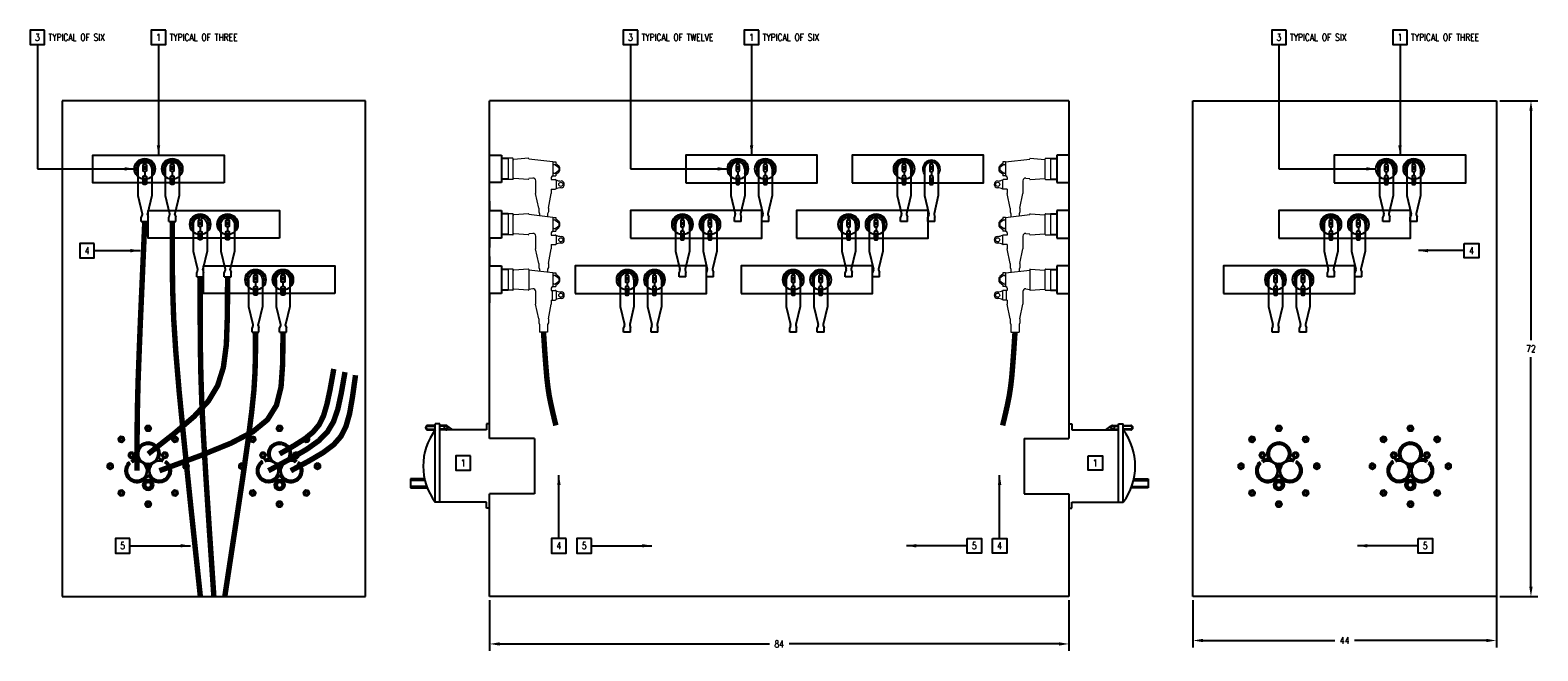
# Model space of a CAD drawing. Header units: millimetres. Extents: x 33 to 252, y -918 to -828.
import ezdxf
from ezdxf.enums import TextEntityAlignment as Align

# ---------------------------------------------------------------- set-up
doc = ezdxf.new("R2010")
doc.units = ezdxf.units.MM
doc.header["$LTSCALE"] = 8
doc.layers.get('0').update_dxf_attribs({"color": 2})
doc.layers.add('DRAW', color=2, linetype='Continuous', lineweight=30)
doc.layers.add('HIDDEN', color=1, linetype='Continuous', lineweight=15)
for name, color, linetype in [('E-ANNO-TEXT', 3, 'Continuous'), ('E-DETL', 2, 'Continuous'), ('E-TEXT', 3, 'Continuous')]:
    doc.layers.add(name, color=color, linetype=linetype)
doc.styles.get("Standard").update_dxf_attribs({"font": 'romans.shx', "width": 0.8, "height": 1})
doc.dimstyles.get("Standard").update_dxf_attribs({"dimtxt": 0.125, "dimasz": 0.179688, "dimexe": 0.125, "dimexo": 0.0625, "dimgap": 0.09375, "dimtad": 0, "dimdec": 8, "dimzin": 5, "dimdsep": 46, "dimtxsty": 'Standard', "dimcen": 0.089844, "dimclrd": 256, "dimclre": 256, "dimclrt": 256, "dimadec": 0, "dimazin": 0, "dimtfac": 1, "dimtdec": 8, "dimtmove": 0, "dimatfit": 3, "dimfxl": 0, "dimfrac": 2, "dimtolj": 1, "dimtzin": 5, "dimlwd": -1, "dimlwe": -1, "dimarcsym": 0})

# ---------------------------------------------------------------- blocks, each defined once
blk = doc.blocks.new('Elbow Rear')
for p, q in [((-1, 0), (-1, -3.875)), ((-0.25, 0.5), (-0.25, -0.25)), ((-0.125, 1.125), (-0.125, 0.625)), ((0.125, 1.125), (-0.125, 1.125)), ((0.125, 0.625), (-0.125, 0.625)), ((0, 0.375), (0, -0.125)), ((0.125, 0.625), (0.125, 1.125)), ((0.25, -0.25), (0.25, 0.5)), ((1, 0), (1, -3.875)), ((-0.25, -1.125), (-0.25, -2.125)), ((-0.125, -0.375), (0.125, -0.375)), ((0.125, -1), (-0.125, -1)), ((0, -0.5), (0, -0.875)), ((0, -1.25), (0, -2)), ((0.25, -2.125), (0.25, -1.125)), ((-1, -3.875), (-0.375, -6.5)), ((-0.125, -2.25), (0.125, -2.25)), ((1, -3.875), (0.375, -6.5)), ((-0.375, -6.625), (-0.375, -6.5)), ((0.375, -6.5), (0.375, -6.625)), ((-0.375, -6.625), (-0.5, -7)), ((-0.5, -7.625), (-0.5, -7)), ((0.5, -7.625), (-0.5, -7.625)), ((0.375, -6.625), (0.5, -7)), ((0.5, -7.625), (0.5, -7))]:
    blk.add_line(p, q)
for centre, radius, start, end in [((0, 0), 1.25, 323.1301, 216.8699), ((0, 0), 1, 97.18076, 180), ((-0.125, 0.5), 0.125, 90, 180), ((0, 0), 1, 0, 82.81924), ((0.125, 0.5), 0.125, 0, 90), ((-0.125, -0.25), 0.125, 180, 270), ((-0.125, -1.125), 0.125, 90, 180), ((-0.125, -2.125), 0.125, 180, 270), ((0.125, -0.25), 0.125, 270, 0), ((0.125, -1.125), 0.125, 0, 90), ((0.125, -2.125), 0.125, 270, 0)]:
    blk.add_arc(centre, radius, start, end)
blk = doc.blocks.new('REC BACK')
at = {"layer": 'DRAW'}
for p, q in [((-12.7, -68.2), (-18.8, -65.7)), ((-12.7, -68.2), (-18.8, -65.7)), ((-9.7, -60.8), (-15.8, -58.4)), ((-9.7, -60.8), (-15.8, -58.4)), ((15.8, -79.7), (9.7, -77.2)), ((15.8, -79.7), (9.7, -77.2)), ((18.8, -72.3), (12.7, -69.9)), ((18.8, -72.3), (12.7, -69.9))]:
    blk.add_line(p, q, dxfattribs=at)
for points in [[(-5.5, 149.2), (-11, 139.7), (-5.5, 130.2), (5.5, 130.2), (11, 139.7), (5.5, 149.2)], [(-109.4, 101.6), (-106.6, 91), (-95.9, 88.2), (-88.2, 95.9), (-91, 106.6), (-101.6, 109.4)], [(101.6, 109.4), (91, 106.6), (88.2, 95.9), (95.9, 88.2), (106.6, 91), (109.4, 101.6)], [(101.6, 109.4), (91, 106.6), (88.2, 95.9), (95.9, 88.2), (106.6, 91), (109.4, 101.6)], [(-149.2, -5.5), (-139.7, -11), (-130.2, -5.5), (-130.2, 5.5), (-139.7, 11), (-149.2, 5.5)], [(-149.2, -5.5), (-139.7, -11), (-130.2, -5.5), (-130.2, 5.5), (-139.7, 11), (-149.2, 5.5)], [(-55.6, 50), (-50.1, 40.5), (-55.6, 30.9), (-66.6, 30.9), (-72.1, 40.5), (-66.6, 50)], [(-1.4, 2.4), (-2.7, 0), (-1.4, -2.4), (1.4, -2.4), (2.7, 0), (1.4, 2.4)], [(-1.4, 2.4), (-2.7, 0), (-1.4, -2.4), (1.4, -2.4), (2.7, 0), (1.4, 2.4)], [(55.6, 50), (50.1, 40.5), (55.6, 30.9), (66.6, 30.9), (72.1, 40.5), (66.6, 50)], [(149.2, 5.5), (139.7, 11), (130.2, 5.5), (130.2, -5.5), (139.7, -11), (149.2, -5.5)], [(149.2, 5.5), (139.7, 11), (130.2, 5.5), (130.2, -5.5), (139.7, -11), (149.2, -5.5)], [(-101.6, -109.4), (-91, -106.6), (-88.2, -95.9), (-95.9, -88.2), (-106.6, -91), (-109.4, -101.6)], [(-101.6, -109.4), (-91, -106.6), (-88.2, -95.9), (-95.9, -88.2), (-106.6, -91), (-109.4, -101.6)], [(109.4, -101.6), (106.6, -91), (95.9, -88.2), (88.2, -95.9), (91, -106.6), (101.6, -109.4)], [(109.4, -101.6), (106.6, -91), (95.9, -88.2), (88.2, -95.9), (91, -106.6), (101.6, -109.4)], [(5.5, -149.2), (11, -139.7), (5.5, -130.2), (-5.5, -130.2), (-11, -139.7), (-5.5, -149.2)], [(5.5, -149.2), (11, -139.7), (5.5, -130.2), (-5.5, -130.2), (-11, -139.7), (-5.5, -149.2)]]:
    blk.add_lwpolyline(points, close=True, dxfattribs=at)
for points in [[(5.5, 149.2), (-5.5, 149.2), (-11, 139.7), (-5.5, 130.2), (1.7, 130.2)], [(-105.4, 105.6), (-109.4, 101.6), (-106.6, 91), (-98.5, 88.9)]]:
    blk.add_lwpolyline(points, dxfattribs=at)
for centre, radius in [((0, 139.7), 9.52), ((0, 139.7), 5.33), ((-98.8, 98.8), 9.52), ((-98.8, 98.8), 5.33), ((98.8, 98.8), 9.52), ((98.8, 98.8), 9.52), ((98.8, 98.8), 5.33), ((98.8, 98.8), 5.33), ((-139.7, 0), 9.52), ((-139.7, 0), 9.52), ((-139.7, 0), 5.33), ((-139.7, 0), 5.33), ((-61.1, 40.5), 9.41), ((-61.1, 40.5), 6.35), ((0, 0), 9.52), ((0, 0), 9.52), ((0, 0), 6.35), ((0, 0), 6.35), ((61.1, 40.5), 9.41), ((61.1, 40.5), 6.35), ((139.7, 0), 9.52), ((139.7, 0), 9.52), ((139.7, 0), 5.33), ((139.7, 0), 5.33), ((0, -69), 19.1), ((0, -69), 19.1), ((-98.8, -98.8), 9.52), ((-98.8, -98.8), 9.52), ((-98.8, -98.8), 5.33), ((-98.8, -98.8), 5.33), ((0, -69), 12.7), ((0, -69), 12.7), ((0, -69), 10.3), ((0, -69), 10.3), ((98.8, -98.8), 9.52), ((98.8, -98.8), 9.52), ((98.8, -98.8), 5.33), ((98.8, -98.8), 5.33), ((0, -139.7), 9.52), ((0, -139.7), 9.52), ((0, -139.7), 5.33), ((0, -139.7), 5.33)]:
    blk.add_circle(centre, radius, dxfattribs=at)
for centre, radius, start, end in [((0, 139.7), 9.52, 59.9508, 280.5411), ((0, 139.7), 6.35, 59.9959, 28.4622), ((0, 139.7), 6.35, 59.9959, 291.5972), ((0, 139.7), 5.33, 41.9746, 298.5172), ((-98.8, 98.8), 9.52, 134.3879, 270.4472), ((-98.8, 98.8), 6.35, 104.9959, 73.4622), ((-98.8, 98.8), 6.35, 146.5556, 258.2795), ((-98.8, 98.8), 5.33, 154.3368, 250.4983), ((0, 45.2), 42.9, 97.4786, 200.1972), ((0, 45.2), 42.9, 134.8356, 200.1972), ((0, 45.2), 37.3, 100.1487, 219.3308), ((0, 45.2), 37.3, 137.5058, 219.3308), ((0, 45.2), 36.5, 100.6003, 264.6109), ((0, 45.2), 36.5, 137.9574, 264.6109), ((0, 45.2), 42.9, 356.574, 100.3703), ((0, 45.2), 37.3, 320.6692, 97.7002), ((0, 45.2), 36.5, 275.3891, 97.2485), ((0, 45.2), 36.5, 275.3891, 59.8915), ((0, 45.2), 37.3, 320.6692, 60.3431), ((0, 45.2), 42.9, 339.8028, 63.0133), ((98.8, 98.8), 6.35, 14.9959, 343.4622), ((98.8, 98.8), 6.35, 14.9959, 343.4622), ((-139.7, 0), 6.35, 149.9959, 118.4622), ((-139.7, 0), 6.35, 149.9959, 118.4622), ((-41.3, -16.7), 42.9, 129.6502, 333.6925), ((-41.3, -16.7), 42.9, 156.8771, 333.6925), ((-41.3, -16.7), 37.3, 132.3204, 13.2155), ((-41.3, -16.7), 36.5, 132.772, 14.6287), ((-41.3, -16.7), 42.9, 92.4118, 122.4117), ((-41.3, -16.7), 37.3, 73.2782, 119.7416), ((-41.3, -16.7), 36.5, 29.3384, 119.29), ((-41.3, -16.7), 42.9, 92.4118, 95.1849), ((-43.2, 29.3), 3.17, 272.4118, 20.1972), ((-43.2, 29.3), 3.17, 272.4118, 20.1972), ((-41.3, -16.7), 37.3, 73.2782, 92.5148), ((-41.3, -16.7), 36.5, 29.3384, 92.0632), ((-30.1, 20.6), 1.59, 253.2782, 39.3308), ((-30.1, 20.6), 1.59, 253.2782, 39.3308), ((-11.2, 8), 1.59, 73.2782, 219.3308), ((-11.2, 8), 1.59, 73.2782, 219.3308), ((-41.3, -16.7), 37.3, 30.7516, 39.3308), ((-41.3, -16.7), 37.3, 30.7516, 39.3308), ((0, 45.2), 37.3, 253.2782, 262.6383), ((0, 45.2), 37.3, 253.2782, 262.6383), ((41.3, -16.7), 42.9, 206.3075, 58.9482), ((41.3, -16.7), 42.9, 206.3075, 32.3102), ((41.3, -16.7), 37.3, 166.7845, 56.2781), ((41.3, -16.7), 37.3, 166.7845, 29.64), ((41.3, -16.7), 36.5, 165.3713, 55.8265), ((0, 45.2), 37.3, 277.3617, 286.7218), ((0, 45.2), 37.3, 277.3617, 286.7218), ((41.3, -16.7), 36.5, 165.3713, 29.1884), ((41.3, -16.7), 37.3, 140.6692, 149.2484), ((41.3, -16.7), 37.3, 140.6692, 149.2484), ((41.3, -16.7), 36.5, 69.8972, 150.6616), ((41.3, -16.7), 36.5, 96.5353, 150.6616), ((11.2, 8), 1.59, 320.6692, 106.7218), ((11.2, 8), 1.59, 320.6692, 106.7218), ((30.1, 20.6), 1.59, 140.6692, 286.7218), ((30.1, 20.6), 1.59, 140.6692, 286.7218), ((41.3, -16.7), 37.3, 69.4456, 106.7218), ((41.3, -16.7), 37.3, 96.0837, 106.7218), ((43.2, 29.3), 3.17, 159.8028, 267.5882), ((41.3, -16.7), 42.9, 66.7755, 87.5882), ((139.7, 0), 6.35, 329.9959, 298.4622), ((139.7, 0), 6.35, 329.9959, 298.4622), ((-41.3, -16.7), 37.3, 159.5472, 13.2155), ((-41.3, -16.7), 36.5, 159.9988, 14.6287), ((0, -37.1), 3.17, 26.3075, 153.6925), ((0, -37.1), 3.17, 26.3075, 153.6925), ((-98.8, -98.8), 6.35, 194.9959, 163.4622), ((-98.8, -98.8), 6.35, 194.9959, 163.4622), ((0, -69), 11.1, 347.2125, 314.1565), ((0, -69), 11.1, 347.2125, 314.1565), ((98.8, -98.8), 6.35, 284.9959, 253.4622), ((98.8, -98.8), 6.35, 284.9959, 253.4622), ((0, -139.7), 6.35, 239.9959, 208.4622), ((0, -139.7), 6.35, 239.9959, 208.4622)]:
    blk.add_arc(centre, radius, start, end, dxfattribs=at)
blk = doc.blocks.new('*D32')
at = {"layer": 'E-TEXT'}
for p, q in [((246.24, -838.4), (251.76, -838.4)), ((250.76, -839.84), (250.76, -873.11)), ((250.76, -908.89), (250.76, -875.61)), ((246.24, -910.32), (251.76, -910.32))]:
    blk.add_line(p, q, dxfattribs=at)
for points in [[(250.52, -839.84), (251, -839.84), (250.76, -838.4)], [(250.52, -908.89), (251, -908.89), (250.76, -910.32)]]:
    blk.add_solid(points, dxfattribs=at)
at = {"layer": 'E-TEXT', "insert": (250.76, -874.36), "char_height": 1, "attachment_point": 5}
blk.add_mtext('\\A1;72', dxfattribs=at)
blk = doc.blocks.new('*D34')
at = {"layer": 'E-ANNO-TEXT'}
for p, q in [((99.75, -910.82), (99.75, -918.18)), ((183.75, -910.82), (183.75, -918.18)), ((101.19, -917.18), (140.34, -917.18)), ((182.32, -917.18), (143.17, -917.18))]:
    blk.add_line(p, q, dxfattribs=at)
for points in [[(101.19, -916.94), (101.19, -917.42), (99.75, -917.18)], [(182.32, -916.94), (182.32, -917.42), (183.75, -917.18)]]:
    blk.add_solid(points, dxfattribs=at)
at = {"layer": 'E-ANNO-TEXT', "insert": (141.75, -917.18), "char_height": 1, "attachment_point": 5}
blk.add_mtext('\\A1;84', dxfattribs=at)
blk = doc.blocks.new('*D35')
at = {"layer": 'E-ANNO-TEXT'}
for p, q in [((201.74, -910.82), (201.74, -917.68)), ((245.74, -910.32), (245.74, -917.68)), ((203.18, -916.68), (222.32, -916.68)), ((244.3, -916.68), (225.16, -916.68))]:
    blk.add_line(p, q, dxfattribs=at)
for points in [[(203.18, -916.44), (203.18, -916.92), (201.74, -916.68)], [(244.3, -916.44), (244.3, -916.92), (245.74, -916.68)]]:
    blk.add_solid(points, dxfattribs=at)
at = {"layer": 'E-ANNO-TEXT', "insert": (223.74, -916.68), "char_height": 1, "attachment_point": 5}
blk.add_mtext('\\A1;44', dxfattribs=at)

msp = doc.modelspace()

# ---------------------------------------------------------------- linework, layer by layer
for p, q in [((99.75, -846.28), (101.5, -846.28)), ((101.5, -846.28), (101.5, -850.28)), ((102.44, -846.78), (101.5, -846.78)), ((181.07, -846.78), (182, -846.78)), ((182, -846.28), (182, -850.28)), ((183.75, -846.28), (182, -846.28)), ((101.5, -850.28), (99.75, -850.28)), ((102.44, -849.78), (101.5, -849.78)), ((181.07, -849.78), (182, -849.78)), ((182, -850.28), (183.75, -850.28)), ((99.75, -852.94), (99.75, -854.32)), ((99.75, -854.32), (101.5, -854.32)), ((101.5, -854.32), (101.5, -858.32)), ((102.44, -854.82), (101.5, -854.82)), ((181.07, -854.82), (182, -854.82)), ((183.75, -854.32), (182, -854.32)), ((182, -854.32), (182, -858.32)), ((101.5, -858.32), (99.75, -858.32)), ((99.75, -858.32), (99.75, -859.69)), ((102.44, -857.82), (101.5, -857.82)), ((181.07, -857.82), (182, -857.82)), ((182, -858.32), (183.75, -858.32)), ((99.75, -860.97), (99.75, -862.35)), ((99.75, -862.35), (101.5, -862.35)), ((101.5, -862.35), (101.5, -866.35)), ((102.44, -862.85), (101.5, -862.85)), ((181.07, -862.85), (182, -862.85)), ((182, -862.35), (182, -866.35)), ((183.75, -862.35), (182, -862.35)), ((99.75, -866.35), (99.75, -867.72)), ((101.5, -866.35), (99.75, -866.35)), ((102.44, -865.85), (101.5, -865.85)), ((181.07, -865.85), (182, -865.85)), ((182, -866.35), (183.75, -866.35))]:
    msp.add_line(p, q)
at = {"layer": 'E-ANNO-TEXT'}
for p, q in [((34.18, -830.26), (34.18, -848.28)), ((51.74, -830.26), (51.74, -846.28)), ((120.18, -830.26), (120.18, -848.28)), ((137.74, -830.26), (137.74, -846.28)), ((214.21, -830.26), (214.21, -848.28)), ((231.77, -830.26), (231.77, -846.28)), ((34.18, -848.28), (48.25, -848.28)), ((120.18, -848.28), (134.25, -848.28)), ((214.21, -848.28), (228.29, -848.28)), ((42.43, -860.14), (49.08, -860.14)), ((241.08, -860.14), (234.43, -860.14)), ((109.8, -901.88), (109.8, -892.69)), ((173.71, -901.88), (173.71, -892.69)), ((47.59, -902.94), (56.36, -902.94)), ((114.53, -902.94), (123.3, -902.94)), ((168.98, -902.94), (160.21, -902.94)), ((234.38, -902.94), (225.61, -902.94))]:
    msp.add_line(p, q, dxfattribs=at)
for points in [[(35.23, -828.16), (33.13, -828.16), (33.13, -830.26), (35.23, -830.26)], [(52.79, -828.16), (50.69, -828.16), (50.69, -830.26), (52.79, -830.26)], [(121.23, -828.16), (119.13, -828.16), (119.13, -830.26), (121.23, -830.26)], [(138.79, -828.16), (136.69, -828.16), (136.69, -830.26), (138.79, -830.26)], [(215.26, -828.16), (213.16, -828.16), (213.16, -830.26), (215.26, -830.26)], [(232.82, -828.16), (230.72, -828.16), (230.72, -830.26), (232.82, -830.26)], [(42.42, -859.09), (40.32, -859.09), (40.32, -861.19), (42.42, -861.19)], [(241.09, -859.09), (243.18, -859.09), (243.18, -861.19), (241.09, -861.19)], [(96.98, -889.9), (94.88, -889.9), (94.88, -892), (96.98, -892)], [(186.53, -889.9), (188.63, -889.9), (188.63, -892), (186.53, -892)], [(47.59, -901.89), (45.49, -901.89), (45.49, -903.99), (47.59, -903.99)], [(110.85, -901.89), (108.75, -901.89), (108.75, -903.99), (110.85, -903.99)], [(114.52, -901.89), (112.42, -901.89), (112.42, -903.99), (114.52, -903.99)], [(168.99, -901.89), (171.09, -901.89), (171.09, -903.99), (168.99, -903.99)], [(172.66, -901.89), (174.76, -901.89), (174.76, -903.99), (172.66, -903.99)], [(234.38, -901.89), (236.48, -901.89), (236.48, -903.99), (234.38, -903.99)]]:
    msp.add_lwpolyline(points, close=True, dxfattribs=at)
for points in [[(51.99, -844.86), (51.74, -846.28), (51.49, -844.86)], [(137.99, -844.86), (137.74, -846.28), (137.49, -844.86)], [(232.02, -844.86), (231.77, -846.28), (231.52, -844.86)], [(46.83, -848.03), (48.25, -848.28), (46.83, -848.53)], [(132.84, -848.03), (134.25, -848.28), (132.84, -848.53)], [(226.87, -848.03), (228.29, -848.28), (226.87, -848.53)], [(47.66, -859.89), (49.08, -860.14), (47.66, -860.39)], [(235.85, -859.89), (234.43, -860.14), (235.85, -860.39)], [(109.55, -894.11), (109.8, -892.69), (110.05, -894.11)], [(173.96, -894.11), (173.71, -892.69), (173.46, -894.11)], [(54.94, -902.69), (56.36, -902.94), (54.94, -903.19)], [(121.88, -902.69), (123.3, -902.94), (121.88, -903.19)], [(161.63, -902.69), (160.21, -902.94), (161.63, -903.19)], [(227.03, -902.69), (225.61, -902.94), (227.03, -903.19)]]:
    msp.add_solid(points, dxfattribs=at)
at = {"layer": 'E-DETL'}
for p, q in [((37.77, -838.4), (37.77, -910.32)), ((81.77, -838.4), (37.77, -838.4)), ((81.77, -910.32), (81.77, -838.4)), ((183.75, -838.4), (99.75, -838.4)), ((99.75, -887.4), (99.75, -838.4)), ((183.75, -838.4), (183.75, -887.4)), ((201.74, -838.4), (245.74, -838.4)), ((201.74, -910.32), (201.74, -838.4)), ((245.74, -838.4), (245.74, -910.32)), ((92.54, -885.26), (91.88, -885.26)), ((91.88, -896.64), (91.88, -885.26)), ((92.54, -896.64), (92.54, -885.26)), ((99.32, -885.26), (99.32, -886.14)), ((99.75, -885.26), (99.32, -885.26)), ((183.75, -885.26), (184.19, -885.26)), ((184.19, -885.26), (184.19, -886.14)), ((190.97, -885.26), (191.63, -885.26)), ((190.97, -896.64), (190.97, -885.26)), ((191.63, -896.64), (191.63, -885.26)), ((91.88, -885.48), (90.79, -885.48)), ((90.79, -885.59), (91.88, -885.59)), ((90.79, -886.03), (91.88, -886.03)), ((90.79, -886.14), (91.88, -886.14)), ((93.41, -885.48), (92.54, -885.48)), ((93.41, -885.59), (92.54, -885.59)), ((93.41, -886.03), (92.54, -886.03)), ((99.32, -886.14), (92.54, -886.14)), ((94.4, -886.14), (93.61, -885.55)), ((106.25, -887.4), (99.75, -887.4)), ((106.25, -887.4), (106.25, -895.4)), ((177.25, -887.4), (183.75, -887.4)), ((177.25, -887.4), (177.25, -895.4)), ((184.19, -886.14), (190.97, -886.14)), ((189.11, -886.14), (189.9, -885.55)), ((190.1, -885.48), (190.97, -885.48)), ((190.1, -885.59), (190.97, -885.59)), ((190.1, -886.03), (190.97, -886.03)), ((191.63, -885.48), (192.72, -885.48)), ((192.72, -885.59), (191.63, -885.59)), ((192.72, -886.03), (191.63, -886.03)), ((192.72, -886.14), (191.63, -886.14)), ((90.33, -893.25), (88.27, -893.25)), ((88.27, -893.25), (88.27, -894.56)), ((90.38, -893.46), (88.27, -893.46)), ((193.13, -893.46), (195.24, -893.46)), ((193.18, -893.25), (195.24, -893.25)), ((195.24, -893.25), (195.24, -894.56)), ((90.64, -894.34), (88.27, -894.34)), ((88.27, -894.56), (90.72, -894.56)), ((106.25, -895.4), (99.75, -895.4)), ((99.75, -910.32), (99.75, -895.4)), ((177.25, -895.4), (183.75, -895.4)), ((183.75, -895.4), (183.75, -910.32)), ((195.24, -894.56), (192.78, -894.56)), ((192.87, -894.34), (195.24, -894.34)), ((99.32, -896.64), (91.88, -896.64)), ((99.32, -897.51), (99.32, -896.64)), ((99.75, -897.51), (99.32, -897.51)), ((183.75, -897.51), (184.19, -897.51)), ((184.19, -897.51), (184.19, -896.64)), ((184.19, -896.64), (191.63, -896.64)), ((37.77, -910.32), (81.77, -910.32)), ((37.77, -910.32), (81.77, -910.32)), ((183.75, -910.32), (99.75, -910.32)), ((245.74, -910.32), (201.74, -910.32))]:
    msp.add_line(p, q, dxfattribs=at)
for points in [[(61.26, -850.29), (42.21, -850.29), (42.21, -846.28), (61.26, -846.28)], [(128.21, -850.29), (147.27, -850.29), (147.27, -846.28), (128.21, -846.28)], [(152.31, -850.29), (171.36, -850.29), (171.36, -846.28), (152.31, -846.28)], [(222.24, -850.29), (241.3, -850.29), (241.3, -846.28), (222.24, -846.28)], [(69.3, -858.32), (50.24, -858.32), (50.24, -854.31), (69.3, -854.31)], [(120.18, -858.32), (139.23, -858.32), (139.23, -854.31), (120.18, -854.31)], [(144.27, -858.32), (163.33, -858.32), (163.33, -854.31), (144.27, -854.31)], [(214.21, -858.32), (233.27, -858.32), (233.27, -854.31), (214.21, -854.31)], [(77.33, -866.36), (58.27, -866.36), (58.27, -862.34), (77.33, -862.34)], [(112.15, -866.36), (131.2, -866.36), (131.2, -862.34), (112.15, -862.34)], [(136.24, -866.36), (155.3, -866.36), (155.3, -862.34), (136.24, -862.34)], [(206.18, -866.36), (225.24, -866.36), (225.24, -862.34), (206.18, -862.34)]]:
    msp.add_lwpolyline(points, close=True, dxfattribs=at)
at = {"layer": 'E-DETL', "const_width": 0.787}
for points in [[(49.75, -855.91), (49.39, -864.14), (49.11, -870.46), (48.92, -875.3), (48.78, -879.08), (48.7, -882.22), (48.65, -885.15), (48.63, -888.29), (48.62, -892.06)], [(53.73, -855.91), (53.73, -861.25), (53.79, -865.73), (53.94, -869.99), (54.24, -874.67), (54.72, -880.41), (55.45, -887.83), (56.46, -897.59), (57.81, -910.32)], [(61.76, -863.94), (61.73, -869.48), (61.58, -873.76), (61.15, -877.07), (60.32, -879.71), (58.95, -881.98), (56.9, -884.19), (54.04, -886.64), (50.24, -889.62)], [(57.78, -863.94), (57.78, -869.6), (57.81, -874.22), (57.89, -878.33), (58.03, -882.47), (58.27, -887.2), (58.62, -893.06), (59.11, -900.58), (59.77, -910.32)], [(69.79, -871.97), (69.75, -876.46), (69.51, -879.91), (68.84, -882.57), (67.55, -884.65), (65.41, -886.41), (62.23, -888.07), (57.78, -889.88), (51.87, -892.06)], [(65.81, -871.97), (65.8, -875.02), (65.74, -877.66), (65.58, -880.36), (65.25, -883.55), (64.72, -887.7), (63.93, -893.24), (62.82, -900.63), (61.35, -910.32)], [(107.57, -871.97), (107.75, -874.74), (107.91, -876.88), (108.05, -878.56), (108.21, -879.93), (108.39, -881.15), (108.64, -882.38), (108.95, -883.77), (109.36, -885.49)], [(175.94, -871.97), (175.76, -874.74), (175.6, -876.88), (175.46, -878.56), (175.3, -879.93), (175.11, -881.15), (174.87, -882.38), (174.56, -883.77), (174.15, -885.49)], [(67.67, -892.06), (70.83, -890.35), (73.23, -888.95), (74.99, -887.7), (76.24, -886.42), (77.11, -884.96), (77.74, -883.14), (78.25, -880.79), (78.78, -877.75)], [(69.3, -889.62), (71.39, -888.42), (72.98, -887.41), (74.16, -886.44), (75.03, -885.39), (75.67, -884.09), (76.17, -882.4), (76.64, -880.19), (77.16, -877.3)], [(70.92, -892.06), (73.61, -890.61), (75.64, -889.41), (77.13, -888.29), (78.19, -887.08), (78.92, -885.64), (79.45, -883.78), (79.87, -881.36), (80.31, -878.2)]]:
    msp.add_lwpolyline(points, dxfattribs=at)
at = {"layer": 'E-DETL'}
for centre, radius in [((49.75, -848.28), 1.5), ((53.73, -848.28), 1.5), ((135.75, -848.28), 1.5), ((139.73, -848.28), 1.5), ((159.85, -848.28), 1.5), ((229.78, -848.28), 1.5), ((233.76, -848.28), 1.5), ((57.78, -856.32), 1.5), ((61.76, -856.32), 1.5), ((127.72, -856.32), 1.5), ((131.7, -856.32), 1.5), ((151.81, -856.32), 1.5), ((155.79, -856.32), 1.5), ((221.75, -856.32), 1.5), ((225.73, -856.32), 1.5), ((65.81, -864.35), 1.5), ((69.79, -864.35), 1.5), ((119.69, -864.35), 1.5), ((123.66, -864.35), 1.5), ((143.78, -864.35), 1.5), ((147.76, -864.35), 1.5), ((213.72, -864.35), 1.5), ((217.7, -864.35), 1.5), ((93.41, -885.81), 0.219), ((190.1, -885.81), 0.219)]:
    msp.add_circle(centre, radius, dxfattribs=at)
for centre, radius, start, end in [((98.88, -891.39), 8.75, 143.1301, 216.8699), ((90.79, -885.81), 0.328, 90, 270), ((90.79, -885.81), 0.219, 90, 270), ((93.41, -885.81), 0.328, 270, 90), ((93.41, -885.81), 0.219, 270, 90), ((190.1, -885.81), 0.328, 90, 270), ((190.1, -885.81), 0.219, 90, 270), ((184.63, -891.39), 8.75, 323.1301, 36.8699), ((192.72, -885.81), 0.328, 270, 90), ((192.72, -885.81), 0.219, 270, 90)]:
    msp.add_arc(centre, radius, start, end, dxfattribs=at)
at = {"layer": 'HIDDEN'}
for p, q in [((102.44, -846.78), (102.29, -846.78)), ((103.13, -846.75), (102.44, -846.75)), ((102.44, -846.75), (102.44, -849.82)), ((103.19, -849.75), (103.19, -846.82)), ((105.38, -846.75), (103.26, -846.9)), ((108.94, -847.28), (105.44, -846.88)), ((108.94, -847.28), (109.34, -847.28)), ((108.94, -847.28), (108.94, -849.28)), ((109.26, -847.69), (109.79, -848.07)), ((109.34, -847.28), (109.34, -847.5)), ((109.34, -847.5), (109.79, -847.83)), ((109.79, -847.83), (109.79, -848.07)), ((109.79, -847.83), (109.79, -848.74)), ((109.79, -847.89), (109.84, -847.92)), ((109.89, -848.03), (109.89, -848.54)), ((173.62, -848.03), (173.62, -848.54)), ((173.72, -847.89), (173.67, -847.92)), ((174.17, -847.5), (173.72, -847.83)), ((174.25, -847.69), (173.72, -848.07)), ((173.72, -847.83), (173.72, -848.74)), ((173.72, -847.83), (173.72, -848.07)), ((174.57, -847.28), (174.17, -847.28)), ((174.17, -847.28), (174.17, -847.5)), ((174.57, -847.28), (178.07, -846.88)), ((174.57, -847.28), (174.57, -849.28)), ((178.13, -846.75), (180.25, -846.9)), ((180.32, -849.75), (180.32, -846.82)), ((180.38, -846.75), (181.07, -846.75)), ((181.07, -846.75), (181.07, -849.82)), ((181.07, -846.78), (181.22, -846.78)), ((102.44, -849.78), (102.29, -849.78)), ((103.13, -849.82), (102.44, -849.82)), ((105.38, -849.82), (103.26, -849.66)), ((106.01, -849.62), (105.44, -849.68)), ((106.43, -849.99), (106.43, -851.85)), ((108.7, -849.53), (108.7, -849.83)), ((108.7, -849.83), (109.27, -849.83)), ((108.94, -849.28), (108.92, -849.29)), ((108.94, -849.28), (109.34, -849.28)), ((109.26, -848.88), (109.79, -848.49)), ((109.34, -849.07), (109.79, -848.74)), ((109.34, -849.07), (109.34, -849.28)), ((109.39, -849.95), (109.39, -851.11)), ((109.79, -848.74), (109.79, -848.49)), ((109.79, -848.68), (109.84, -848.64)), ((173.72, -848.68), (173.67, -848.64)), ((173.72, -848.74), (173.72, -848.49)), ((174.25, -848.88), (173.72, -848.49)), ((174.17, -849.07), (173.72, -848.74)), ((174.12, -849.95), (174.12, -851.11)), ((174.17, -849.07), (174.17, -849.28)), ((174.57, -849.28), (174.17, -849.28)), ((174.81, -849.83), (174.24, -849.83)), ((174.57, -849.28), (174.59, -849.29)), ((174.81, -849.53), (174.81, -849.83)), ((177.08, -849.99), (177.08, -851.85)), ((177.49, -849.62), (178.07, -849.68)), ((178.13, -849.82), (180.25, -849.66)), ((180.38, -849.82), (181.07, -849.82)), ((181.07, -849.78), (181.22, -849.78)), ((106.87, -853.97), (106.43, -851.85)), ((108.27, -853.97), (108.7, -851.85)), ((108.7, -851.23), (109.27, -851.23)), ((108.7, -851.23), (108.7, -851.85)), ((174.81, -851.23), (174.24, -851.23)), ((174.81, -851.23), (174.81, -851.85)), ((175.24, -853.97), (174.81, -851.85)), ((176.64, -853.97), (177.08, -851.85)), ((102.44, -854.82), (102.29, -854.82)), ((102.44, -854.78), (102.44, -857.85)), ((103.13, -854.78), (102.44, -854.78)), ((105.38, -854.78), (103.26, -854.94)), ((106.87, -853.97), (106.87, -854.53)), ((106.87, -854.53), (106.97, -854.78)), ((106.97, -854.78), (106.97, -855.09)), ((108.27, -854.53), (108.16, -854.78)), ((108.16, -854.78), (108.16, -855.23)), ((108.27, -853.97), (108.27, -854.53)), ((175.24, -853.97), (175.24, -854.53)), ((175.24, -854.53), (175.35, -854.78)), ((175.35, -854.78), (175.35, -855.23)), ((176.64, -854.53), (176.54, -854.78)), ((176.54, -854.78), (176.54, -855.09)), ((176.64, -853.97), (176.64, -854.53)), ((178.13, -854.78), (180.25, -854.94)), ((180.38, -854.78), (181.07, -854.78)), ((181.07, -854.78), (181.07, -857.85)), ((181.07, -854.82), (181.22, -854.82)), ((103.19, -857.78), (103.19, -854.85)), ((108.94, -855.32), (105.44, -854.92)), ((108.94, -855.32), (108.94, -857.32)), ((108.94, -855.32), (109.34, -855.32)), ((109.26, -855.72), (109.79, -856.11)), ((109.26, -856.91), (109.79, -856.53)), ((109.34, -855.32), (109.34, -855.53)), ((109.34, -855.53), (109.79, -855.86)), ((109.34, -857.1), (109.79, -856.77)), ((109.79, -855.86), (109.79, -856.77)), ((109.79, -855.86), (109.79, -856.11)), ((109.79, -855.92), (109.84, -855.96)), ((109.79, -856.77), (109.79, -856.53)), ((109.79, -856.71), (109.84, -856.68)), ((109.89, -856.06), (109.89, -856.57)), ((173.62, -856.06), (173.62, -856.57)), ((173.72, -855.92), (173.67, -855.96)), ((173.72, -856.71), (173.67, -856.68)), ((174.17, -855.53), (173.72, -855.86)), ((174.25, -855.72), (173.72, -856.11)), ((173.72, -855.86), (173.72, -856.11)), ((173.72, -855.86), (173.72, -856.77)), ((174.25, -856.91), (173.72, -856.53)), ((173.72, -856.77), (173.72, -856.53)), ((174.17, -857.1), (173.72, -856.77)), ((174.17, -855.32), (174.17, -855.53)), ((174.57, -855.32), (174.17, -855.32)), ((174.57, -855.32), (178.07, -854.92)), ((174.57, -855.32), (174.57, -857.32)), ((180.32, -857.78), (180.32, -854.85)), ((102.44, -857.82), (102.29, -857.82)), ((103.13, -857.85), (102.44, -857.85)), ((105.38, -857.85), (103.26, -857.7)), ((106.01, -857.65), (105.44, -857.72)), ((106.43, -858.02), (106.43, -859.88)), ((108.7, -857.57), (108.7, -857.87)), ((108.7, -857.87), (109.27, -857.87)), ((108.94, -857.32), (108.92, -857.32)), ((108.94, -857.32), (109.34, -857.32)), ((109.34, -857.1), (109.34, -857.32)), ((109.39, -857.99), (109.39, -859.15)), ((174.12, -857.99), (174.12, -859.15)), ((174.17, -857.1), (174.17, -857.32)), ((174.57, -857.32), (174.17, -857.32)), ((174.81, -857.87), (174.24, -857.87)), ((174.57, -857.32), (174.59, -857.32)), ((174.81, -857.57), (174.81, -857.87)), ((177.08, -858.02), (177.08, -859.88)), ((177.49, -857.65), (178.07, -857.72)), ((178.13, -857.85), (180.25, -857.7)), ((180.38, -857.85), (181.07, -857.85)), ((181.07, -857.82), (181.22, -857.82)), ((106.87, -862), (106.43, -859.88)), ((108.27, -862), (108.7, -859.88)), ((108.7, -859.27), (108.7, -859.88)), ((108.7, -859.27), (109.27, -859.27)), ((174.81, -859.27), (174.24, -859.27)), ((174.81, -859.27), (174.81, -859.88)), ((175.24, -862), (174.81, -859.88)), ((176.64, -862), (177.08, -859.88)), ((102.44, -862.85), (102.29, -862.85)), ((103.13, -862.82), (102.44, -862.82)), ((102.44, -862.82), (102.44, -865.88)), ((103.19, -865.82), (103.19, -862.88)), ((105.38, -862.82), (103.26, -862.97)), ((105.44, -862.88), (105.44, -865.82)), ((108.94, -863.35), (105.44, -862.95)), ((106.87, -862), (106.87, -862.57)), ((106.87, -862.57), (106.97, -862.82)), ((106.97, -862.82), (106.97, -863.12)), ((108.27, -862.57), (108.16, -862.82)), ((108.16, -862.82), (108.16, -863.26)), ((108.27, -862), (108.27, -862.57)), ((108.94, -863.35), (109.34, -863.35)), ((108.94, -863.35), (108.94, -865.35)), ((109.34, -863.35), (109.34, -863.57)), ((109.34, -863.57), (109.79, -863.89)), ((174.17, -863.57), (173.72, -863.89)), ((174.57, -863.35), (174.17, -863.35)), ((174.17, -863.35), (174.17, -863.57)), ((174.57, -863.35), (178.07, -862.95)), ((174.57, -863.35), (174.57, -865.35)), ((175.24, -862), (175.24, -862.57)), ((175.24, -862.57), (175.35, -862.82)), ((175.35, -862.82), (175.35, -863.26)), ((176.64, -862.57), (176.54, -862.82)), ((176.54, -862.82), (176.54, -863.12)), ((176.64, -862), (176.64, -862.57)), ((178.07, -862.88), (178.07, -865.82)), ((178.13, -862.82), (180.25, -862.97)), ((180.32, -865.82), (180.32, -862.88)), ((180.38, -862.82), (181.07, -862.82)), ((181.07, -862.82), (181.07, -865.88)), ((181.07, -862.85), (181.22, -862.85)), ((105.38, -865.88), (103.26, -865.73)), ((106.01, -865.68), (105.44, -865.75)), ((108.7, -865.6), (108.7, -865.9)), ((108.94, -865.35), (108.92, -865.35)), ((108.94, -865.35), (109.34, -865.35)), ((109.26, -863.75), (109.79, -864.14)), ((109.26, -864.94), (109.79, -864.56)), ((109.34, -865.13), (109.79, -864.8)), ((109.34, -865.13), (109.34, -865.35)), ((109.79, -863.89), (109.79, -864.14)), ((109.79, -863.89), (109.79, -864.8)), ((109.79, -863.95), (109.84, -863.99)), ((109.79, -864.8), (109.79, -864.56)), ((109.79, -864.74), (109.84, -864.71)), ((109.89, -864.09), (109.89, -864.61)), ((173.62, -864.09), (173.62, -864.61)), ((173.72, -863.95), (173.67, -863.99)), ((173.72, -864.74), (173.67, -864.71)), ((174.25, -863.75), (173.72, -864.14)), ((173.72, -863.89), (173.72, -864.8)), ((173.72, -863.89), (173.72, -864.14)), ((173.72, -864.8), (173.72, -864.56)), ((174.25, -864.94), (173.72, -864.56)), ((174.17, -865.13), (173.72, -864.8)), ((174.17, -865.13), (174.17, -865.35)), ((174.57, -865.35), (174.17, -865.35)), ((174.57, -865.35), (174.59, -865.35)), ((174.81, -865.6), (174.81, -865.9)), ((177.49, -865.68), (178.07, -865.75)), ((178.13, -865.88), (180.25, -865.73)), ((102.44, -865.85), (102.29, -865.85)), ((103.13, -865.88), (102.44, -865.88)), ((106.43, -866.05), (106.43, -867.91)), ((106.87, -870.03), (106.43, -867.91)), ((108.27, -870.03), (108.7, -867.91)), ((108.7, -865.9), (109.27, -865.9)), ((108.7, -867.3), (109.27, -867.3)), ((108.7, -867.3), (108.7, -867.91)), ((108.83, -865.9), (108.83, -867.3)), ((109.39, -866.02), (109.39, -867.18)), ((174.12, -866.02), (174.12, -867.18)), ((174.81, -865.9), (174.24, -865.9)), ((174.81, -867.3), (174.24, -867.3)), ((174.68, -865.9), (174.68, -867.3)), ((174.81, -867.3), (174.81, -867.91)), ((175.24, -870.03), (174.81, -867.91)), ((176.64, -870.03), (177.08, -867.91)), ((177.08, -866.05), (177.08, -867.91)), ((180.38, -865.88), (181.07, -865.88)), ((181.07, -865.85), (181.22, -865.85)), ((106.87, -870.03), (106.87, -870.6)), ((108.27, -870.03), (108.27, -870.6)), ((175.24, -870.03), (175.24, -870.6)), ((176.64, -870.03), (176.64, -870.6)), ((106.87, -870.6), (106.97, -870.85)), ((106.97, -870.85), (106.97, -871.97)), ((108.16, -871.97), (106.97, -871.97)), ((108.27, -870.6), (108.16, -870.85)), ((108.16, -870.85), (108.16, -871.97)), ((175.24, -870.6), (175.35, -870.85)), ((175.35, -870.85), (175.35, -871.97)), ((175.35, -871.97), (176.54, -871.97)), ((176.64, -870.6), (176.54, -870.85)), ((176.54, -870.85), (176.54, -871.97))]:
    msp.add_line(p, q, dxfattribs=at)
for centre in [(110.08, -850.53), (173.43, -850.53), (110.08, -858.57), (173.43, -858.57), (110.08, -866.6), (173.43, -866.6)]:
    msp.add_circle(centre, 0.3, dxfattribs=at)
for centre, radius, start, end in [((103.13, -846.82), 0.0625, 0, 90), ((103.25, -846.84), 0.0625, 180, 274.0898), ((105.38, -846.82), 0.0625, 0, 94.0898), ((109.14, -847.85), 0.2, 54.194, 180), ((109.77, -848.03), 0.125, 0, 54.194), ((173.74, -848.03), 0.125, 125.806, 180), ((174.37, -847.85), 0.2, 0, 125.806), ((178.13, -846.82), 0.0625, 85.9102, 180), ((180.25, -846.84), 0.0625, 265.9102, 0), ((180.38, -846.82), 0.0625, 90, 180), ((103.13, -849.75), 0.0625, 270, 0), ((103.25, -849.73), 0.0625, 85.9102, 180), ((105.38, -849.75), 0.0625, 265.9102, 0), ((106.06, -849.99), 0.375, 0, 96.5198), ((108.95, -849.53), 0.25, 96.5198, 180), ((109.14, -848.72), 0.2, 180, 305.806), ((109.27, -849.95), 0.12, 0, 90), ((110.09, -848.4), 1.64, 241.8661, 271.183), ((109.77, -848.54), 0.125, 305.806, 0), ((110.08, -850.53), 0.5, 274.9482, 85.0518), ((173.43, -850.53), 0.5, 94.9482, 265.0518), ((173.42, -848.4), 1.64, 268.817, 298.1339), ((173.74, -848.54), 0.125, 180, 234.194), ((174.24, -849.95), 0.12, 90, 180), ((174.37, -848.72), 0.2, 234.194, 0), ((174.56, -849.53), 0.25, 0, 83.4802), ((177.45, -849.99), 0.375, 83.4802, 180), ((178.13, -849.75), 0.0625, 180, 274.0898), ((180.25, -849.73), 0.0625, 0, 94.0898), ((180.38, -849.75), 0.0625, 180, 270), ((109.27, -851.11), 0.12, 270, 0), ((110.09, -852.67), 1.64, 88.817, 118.1339), ((173.42, -852.67), 1.64, 61.8661, 91.183), ((174.24, -851.11), 0.12, 180, 270), ((103.13, -854.85), 0.0625, 0, 90), ((105.38, -854.85), 0.0625, 0, 94.0898), ((178.13, -854.85), 0.0625, 85.9102, 180), ((180.38, -854.85), 0.0625, 90, 180), ((103.25, -854.87), 0.0625, 180, 274.0898), ((109.14, -855.88), 0.2, 54.194, 180), ((109.14, -856.75), 0.2, 180, 305.806), ((109.77, -856.06), 0.125, 0, 54.194), ((109.77, -856.57), 0.125, 305.806, 0), ((173.74, -856.06), 0.125, 125.806, 180), ((173.74, -856.57), 0.125, 180, 234.194), ((174.37, -855.88), 0.2, 0, 125.806), ((174.37, -856.75), 0.2, 234.194, 0), ((180.25, -854.87), 0.0625, 265.9102, 0), ((103.13, -857.78), 0.0625, 270, 0), ((103.25, -857.76), 0.0625, 85.9102, 180), ((105.38, -857.78), 0.0625, 265.9102, 0), ((106.06, -858.02), 0.375, 0, 96.5198), ((108.95, -857.57), 0.25, 96.5198, 180), ((109.27, -857.99), 0.12, 0, 90), ((109.27, -859.15), 0.12, 270, 0), ((110.09, -856.43), 1.64, 241.8661, 271.183), ((110.09, -860.7), 1.64, 88.817, 118.1339), ((110.08, -858.57), 0.5, 274.9482, 85.0518), ((173.43, -858.57), 0.5, 94.9482, 265.0518), ((173.42, -856.43), 1.64, 268.817, 298.1339), ((173.42, -860.7), 1.64, 61.8661, 91.183), ((174.24, -857.99), 0.12, 90, 180), ((174.24, -859.15), 0.12, 180, 270), ((174.56, -857.57), 0.25, 0, 83.4802), ((177.45, -858.02), 0.375, 83.4802, 180), ((178.13, -857.78), 0.0625, 180, 274.0898), ((180.25, -857.76), 0.0625, 0, 94.0898), ((180.38, -857.78), 0.0625, 180, 270), ((103.13, -862.88), 0.0625, 0, 90), ((103.25, -862.91), 0.0625, 180, 274.0898), ((105.38, -862.88), 0.0625, 0, 94.0898), ((178.13, -862.88), 0.0625, 85.9102, 180), ((180.25, -862.91), 0.0625, 265.9102, 0), ((180.38, -862.88), 0.0625, 90, 180), ((103.25, -865.79), 0.0625, 85.9102, 180), ((106.06, -866.05), 0.375, 0, 96.5198), ((108.95, -865.6), 0.25, 96.5198, 180), ((109.14, -863.92), 0.2, 54.194, 180), ((109.14, -864.78), 0.2, 180, 305.806), ((109.77, -864.09), 0.125, 0, 54.194), ((109.77, -864.61), 0.125, 305.806, 0), ((173.74, -864.09), 0.125, 125.806, 180), ((173.74, -864.61), 0.125, 180, 234.194), ((174.37, -863.92), 0.2, 0, 125.806), ((174.37, -864.78), 0.2, 234.194, 0), ((174.56, -865.6), 0.25, 0, 83.4802), ((177.45, -866.05), 0.375, 83.4802, 180), ((180.25, -865.79), 0.0625, 0, 94.0898), ((103.13, -865.82), 0.0625, 270, 0), ((105.38, -865.82), 0.0625, 265.9102, 0), ((109.27, -866.02), 0.12, 0, 90), ((109.27, -867.18), 0.12, 270, 0), ((110.09, -864.46), 1.64, 241.8661, 271.183), ((110.09, -868.73), 1.64, 88.817, 118.1339), ((110.08, -866.6), 0.5, 274.9482, 85.0518), ((173.43, -866.6), 0.5, 94.9482, 265.0518), ((173.42, -864.46), 1.64, 268.817, 298.1339), ((173.42, -868.73), 1.64, 61.8661, 91.183), ((174.24, -866.02), 0.12, 90, 180), ((174.24, -867.18), 0.12, 180, 270), ((178.13, -865.82), 0.0625, 180, 274.0898), ((180.38, -865.82), 0.0625, 180, 270)]:
    msp.add_arc(centre, radius, start, end, dxfattribs=at)

# ---------------------------------------------------------------- block references
at = {"layer": 'E-DETL'}
for name, p, xscale, yscale, zscale in [('Elbow Rear', (49.75, -848.28), -0.999998, 0.999998, 0.999998), ('Elbow Rear', (53.73, -848.28), -0.999998, 0.999998, 0.999998), ('Elbow Rear', (135.75, -848.28), 0.999998, 0.999998, 0.999998), ('Elbow Rear', (139.73, -848.28), 0.999998, 0.999998, 0.999998), ('Elbow Rear', (159.85, -848.28), 0.999998, 0.999998, 0.999998), ('Elbow Rear', (163.82, -848.28), 0.999998, 0.999998, 0.999998), ('Elbow Rear', (229.78, -848.28), 0.999998, 0.999998, 0.999998), ('Elbow Rear', (233.76, -848.28), 0.999998, 0.999998, 0.999998), ('Elbow Rear', (57.78, -856.32), -0.999998, 0.999998, 0.999998), ('Elbow Rear', (61.76, -856.32), -0.999998, 0.999998, 0.999998), ('Elbow Rear', (127.72, -856.32), 0.999998, 0.999998, 0.999998), ('Elbow Rear', (131.7, -856.32), 0.999998, 0.999998, 0.999998), ('Elbow Rear', (151.81, -856.32), 0.999998, 0.999998, 0.999998), ('Elbow Rear', (155.79, -856.32), 0.999998, 0.999998, 0.999998), ('Elbow Rear', (221.75, -856.32), 0.999998, 0.999998, 0.999998), ('Elbow Rear', (225.73, -856.32), 0.999998, 0.999998, 0.999998), ('Elbow Rear', (65.81, -864.35), -0.999998, 0.999998, 0.999998), ('Elbow Rear', (69.79, -864.35), -0.999998, 0.999998, 0.999998), ('Elbow Rear', (119.69, -864.35), 0.999998, 0.999998, 0.999998), ('Elbow Rear', (123.66, -864.35), 0.999998, 0.999998, 0.999998), ('Elbow Rear', (143.78, -864.35), 0.999998, 0.999998, 0.999998), ('Elbow Rear', (147.76, -864.35), 0.999998, 0.999998, 0.999998), ('Elbow Rear', (213.72, -864.35), 0.999998, 0.999998, 0.999998), ('Elbow Rear', (217.7, -864.35), 0.999998, 0.999998, 0.999998), ('REC BACK', (50.24, -891.4), 0.03937, 0.03937, 0.03937), ('REC BACK', (69.3, -891.4), -0.03937, 0.03937, 0.03937), ('REC BACK', (214.21, -891.4), 0.03937, 0.03937, 0.03937), ('REC BACK', (233.27, -891.4), -0.03937, 0.03937, 0.03937)]:
    msp.add_blockref(name, p, dxfattribs=dict(at, xscale=xscale, yscale=yscale, zscale=zscale))

# ---------------------------------------------------------------- texts
at = {"layer": 'E-ANNO-TEXT', "width": 0.8}
for s, p in [('3', (34.18, -829.21)), ('1', (51.74, -829.21)), ('3', (120.18, -829.21)), ('1', (137.74, -829.21)), ('3', (214.21, -829.21)), ('1', (231.77, -829.21)), ('4', (41.37, -860.14)), ('4', (242.14, -860.14)), ('1', (95.93, -890.95)), ('1', (187.58, -890.95)), ('5', (46.54, -902.94)), ('4', (109.8, -902.94)), ('5', (113.47, -902.94)), ('5', (170.04, -902.94)), ('4', (173.71, -902.94)), ('5', (235.43, -902.94))]:
    msp.add_text(s, height=1, dxfattribs=at).set_placement(p, align=Align.MIDDLE)
for s, p in [(' TYPICAL OF SIX', (35.23, -829.21)), (' TYPICAL OF THREE', (52.79, -829.21)), (' TYPICAL OF TWELVE', (121.23, -829.21)), (' TYPICAL OF SIX', (138.79, -829.21)), (' TYPICAL OF SIX', (215.26, -829.21)), (' TYPICAL OF THREE', (232.82, -829.21))]:
    msp.add_text(s, height=1, dxfattribs=at).set_placement(p, align=Align.MIDDLE_LEFT)

# ---------------------------------------------------------------- dimensions: what is measured, and where the dimension line sits
at = {"layer": 'E-ANNO-TEXT'}
for base, p1, p2, picture, middle in [((183.75, -917.18), (99.75, -910.32), (183.75, -910.32), '*D34', (141.75, -917.18)), ((245.74, -916.68), (201.74, -910.32), (245.74, -909.82), '*D35', (223.74, -916.68))]:
    dim = msp.add_linear_dim(base=base, p1=p1, p2=p2, dimstyle='Standard', override={"dimscale": 8, "dimtih": 1, "dimtoh": 1, "dimdec": 0, "dimtdec": 0}, dxfattribs=at)
    dim.commit()
    dim.dimension.update_dxf_attribs({"geometry": picture, "text_midpoint": middle})
at = {"layer": 'E-TEXT'}
dim = msp.add_linear_dim(base=(250.76, -838.4), p1=(245.74, -910.32), p2=(245.74, -838.4), angle=90, dimstyle='Standard', override={"dimscale": 8, "dimtih": 1, "dimtoh": 1, "dimdec": 0, "dimtdec": 0}, dxfattribs=at)
dim.commit()
dim.dimension.update_dxf_attribs({"geometry": '*D32', "text_midpoint": (250.76, -874.36)})

doc.saveas('drawing.dxf')
